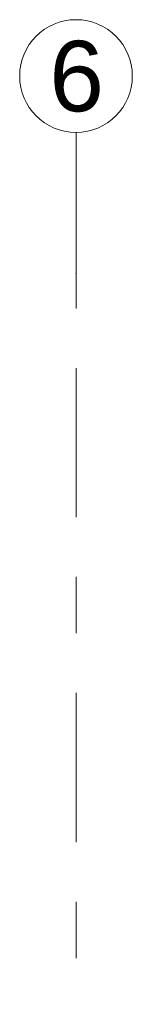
# Model space of a CAD drawing. Header units: metres. Extents: x -3.6 to 84.5, y -11 to 16.8.
# Tile 104 of 124: x 18.43 to 18.63, y 15.058 to 16.805. Entities that reach past the tile are written whole.
import ezdxf

# ---------------------------------------------------------------- set-up
doc = ezdxf.new("R2010")
doc.units = ezdxf.units.M
doc.header["$MEASUREMENT"] = 0
doc.linetypes.add('Strichlinie doppelt', pattern=[0.546806, 0.264583, -0.105833, 0.070556, -0.105833])
doc.layers.add('451 - Universal.Achsen Raster', color=7, linetype='Continuous')
doc.styles.add('ERSTELLTER_STIL_2', font='txt')

msp = doc.modelspace()

# ---------------------------------------------------------------- linework, layer by layer
at = {"layer": '451 - Universal.Achsen Raster', "color": 160, "linetype": 'Strichlinie doppelt', "lineweight": 9, "true_color": 0x3232ff}
for p, q in [((18.53, 16.355), (18.53, 16.605)), ((18.53, -10.585), (18.53, 16.355))]:
    msp.add_line(p, q, dxfattribs=at)
at = {"layer": '451 - Universal.Achsen Raster', "color": 160, "linetype": 'Continuous', "lineweight": 9, "true_color": 0x3232ff}
msp.add_circle((18.53, 16.705), 0.1, dxfattribs=at)
at = {"layer": '451 - Universal.Achsen Raster', "color": 160, "linetype": 'Strichlinie doppelt', "lineweight": 9, "true_color": 0x3232ff}
msp.add_point((18.53, 16.355), dxfattribs=at)
msp.add_point((18.53, 16.355), dxfattribs=at)

# ---------------------------------------------------------------- texts
at = {"layer": '451 - Universal.Achsen Raster', "color": 160, "lineweight": 9, "true_color": 0x3232ff, "insert": (18.4826, 16.7675), "char_height": 0.125, "attachment_point": 1, "style": 'ERSTELLTER_STIL_2'}
msp.add_mtext('\\A1;{\\pql;\\pt0;\\fArial|b0|i0|c0|p38;6}', dxfattribs=at)

doc.saveas('drawing.dxf')
